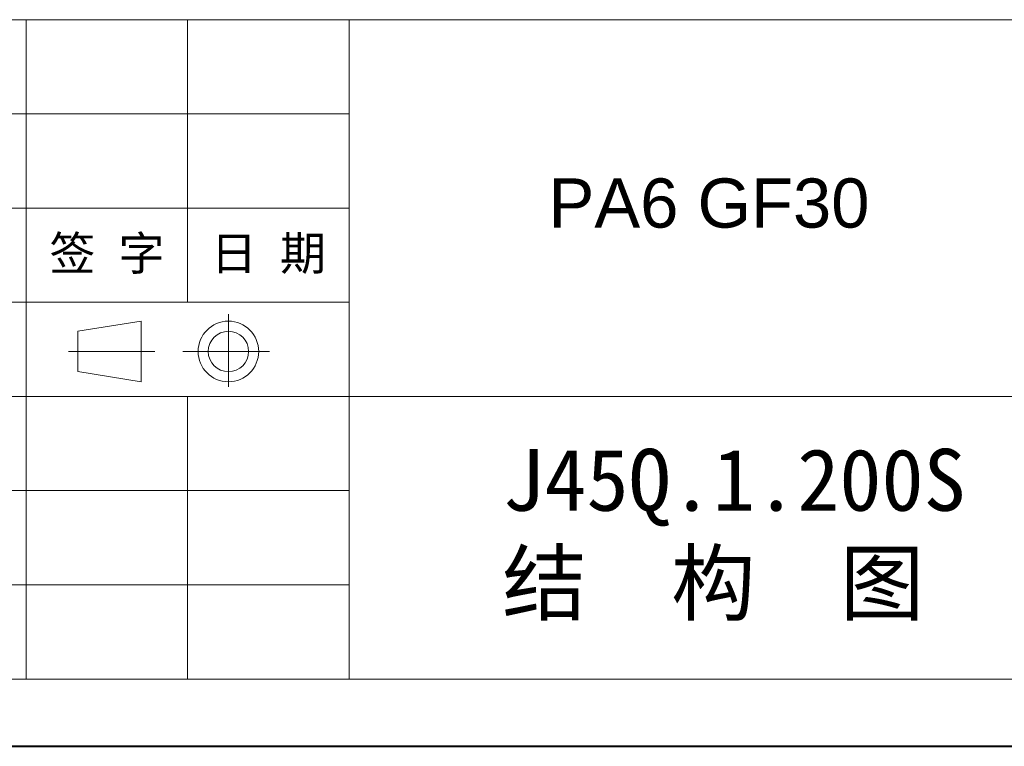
# Model space of a CAD drawing. Header units: millimetres. Extents: x -645 to 830, y -176 to 857.
# Tile 26 of 76: x 338 to 592, y -176 to 11. Entities that reach past the tile are written whole.
import ezdxf

# ---------------------------------------------------------------- set-up
doc = ezdxf.new("R2010")
doc.units = ezdxf.units.MM
doc.layers.add('标注线', color=7, linetype='Continuous', lineweight=15)
doc.styles.add('样式 6', font='仿宋_GB2312.ttf')

msp = doc.modelspace()

# ---------------------------------------------------------------- linework, layer by layer
at = {"color": 7, "lineweight": 13}
for p, q in [((19.49, 11.395), (798.65, 11.395)), ((172.581, -159.035), (798.65, -159.035))]:
    msp.add_line(p, q, dxfattribs=at)
at = {"color": 7, "lineweight": 15}
for p, q in [((339.533, 11.395), (339.533, -61.647)), ((381.271, 11.395), (381.271, -61.647)), ((423.009, 11.395), (423.009, -159.035)), ((172.581, -12.952), (423.009, -12.952)), ((172.581, -37.3), (423.009, -37.3)), ((172.581, -61.647), (423.009, -61.647)), ((339.533, -61.647), (339.533, -159.035)), ((391.803, -83.538), (391.803, -64.765)), ((352.887, -69.141), (369.279, -66.533)), ((369.279, -82.184), (369.279, -66.533)), ((352.887, -69.141), (352.887, -79.576)), ((372.75, -74.359), (350.478, -74.359)), ((380.004, -74.359), (402.413, -74.359)), ((352.887, -79.576), (369.279, -82.184)), ((172.581, -85.994), (586.483, -85.994)), ((381.271, -85.994), (381.271, -159.035)), ((586.483, -85.994), (798.65, -85.994)), ((172.581, -110.341), (423.009, -110.341)), ((172.581, -134.688), (423.009, -134.688))]:
    msp.add_line(p, q, dxfattribs=at)
at = {"color": 7, "lineweight": 40}
msp.add_line((-644.786, -176.426), (816.041, -176.426), dxfattribs=at)
at = {"color": 7, "lineweight": 15}
for radius in [7.826, 5.217]:
    msp.add_circle((391.803, -74.359), radius, dxfattribs=at)

# ---------------------------------------------------------------- texts
at = {"attachment_point": 1, "style": '样式 6'}
for s, insert, char_height in [('{\\fArial|b0|i0|c0|p32;PA6 GF30\\f楷体_GB2312|b0|i0|c134|p49;  }', (474.528, -29.637), 12.72137), ('{\\C7;J45Q.1.200S\\P}结  构  图', (462.583, -99.54), 16.00898)]:
    msp.add_mtext(s, dxfattribs=dict(at, insert=insert, char_height=char_height))
at = {"layer": '标注线', "color": 7, "lineweight": 18, "char_height": 8.7322, "width": 41.73793, "attachment_point": 5, "style": '样式 6'}
for s, insert in [('签 字', (360.402, -49.473)), ('日 期', (402.14, -49.473))]:
    msp.add_mtext(s, dxfattribs=dict(at, insert=insert))

doc.saveas('drawing.dxf')
